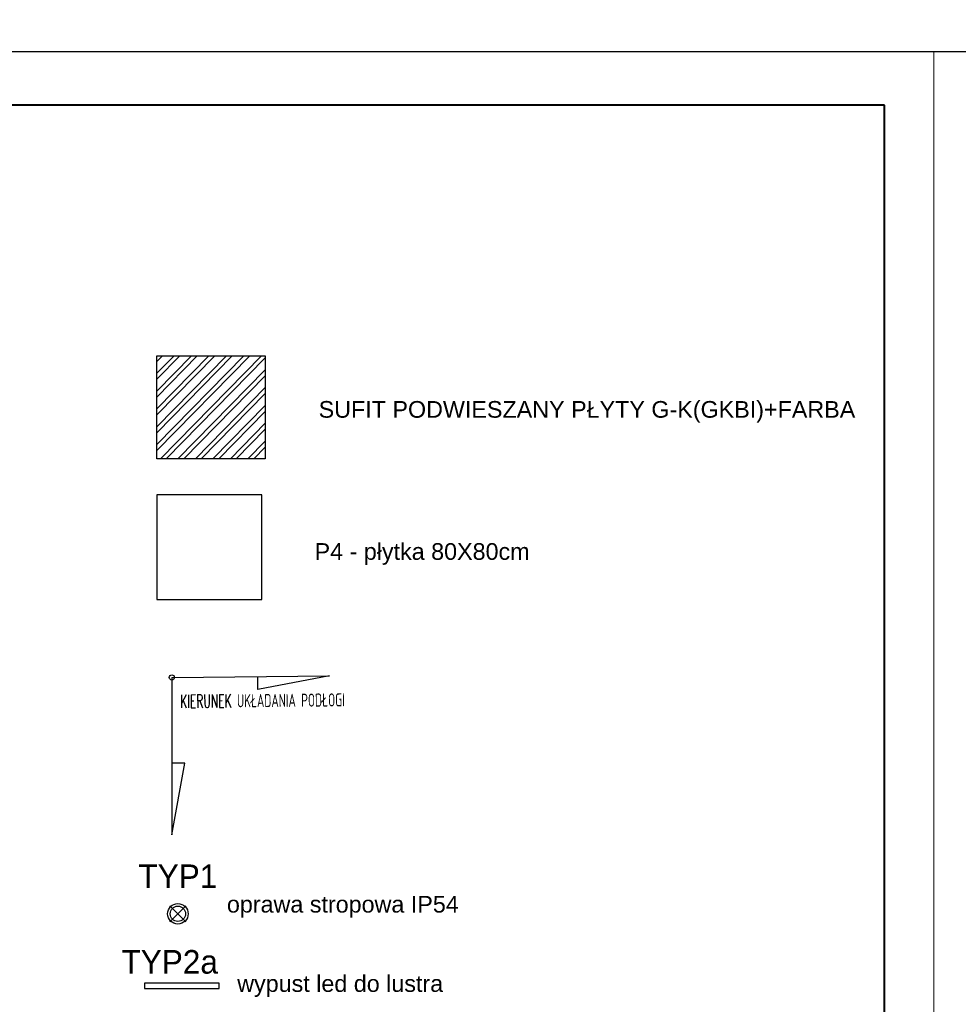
# Model space of a CAD drawing. Header units: centimetres. Extents: x -15121 to 30567, y -60641 to 0.
# Tile 168 of 256: x 7459 to 8175, y -25136 to -24384. Entities that reach past the tile are written whole.
import ezdxf

# ---------------------------------------------------------------- set-up
doc = ezdxf.new("R2010")
doc.units = ezdxf.units.CM
doc.header["$LTSCALE"] = 60
doc.layers.add('A Obramowanie', color=7, linetype='Continuous', lineweight=15, plot=False)
doc.layers.add('A Ramka', color=5, linetype='Continuous', lineweight=40)
doc.layers.add('A tabelka ogólna 25', color=7, linetype='Continuous', lineweight=20)
for name, color, linetype in [('AIKA lampy i wyłaczniki2', 150, 'Continuous'), ('AIKA lampy sanitariaty', 3, 'Continuous'), ('AIKA sufity podwieszane', 8, 'Continuous'), ('AIKA widokowe', 7, 'Continuous')]:
    doc.layers.add(name, color=color, linetype=linetype)
doc.styles.add('Annotative', font='arial.ttf')
doc.styles.add('RomanS', font='romans.shx')
doc.styles.add('TableTextStyle', font='txt')

msp = doc.modelspace()

# ---------------------------------------------------------------- hatches: boundary and pattern name
at = {"layer": 'AIKA sufity podwieszane', "transparency": 33554610}
h = msp.add_hatch(dxfattribs=at)
h.set_pattern_fill('ANSI32', color=8, angle=0.6)
h.set_pattern_definition([(45.6, (2655.1145, 869.464), (-6.8053523, 6.6642933), []), (45.6, (2659.604, 869.511), (-6.8053523, 6.6642933), [])])
h.paths.add_polyline_path([(7645.8149, -24719.2453), (7645.8149, -24640.6413), (7563.2346, -24640.6413), (7563.2346, -24719.2453)])

# ---------------------------------------------------------------- linework, layer by layer
at = {"layer": 'A Obramowanie', "transparency": 33554610}
for points in [[(8155.9272, -25975.0194), (5922.788, -25975.0194), (5922.788, -24408.9094), (8155.9272, -24408.9094)], [(10389.0664, -25975.0194), (8155.9272, -25975.0194), (8155.9272, -24408.9094), (10389.0664, -24408.9094)]]:
    msp.add_lwpolyline(points, close=True, dxfattribs=at)
at = {"layer": 'A Ramka', "transparency": 33554610}
msp.add_lwpolyline([(8118.3323, -24449.4644), (5960.3829, -24449.4644), (5960.3829, -25934.4644), (8118.3323, -25934.4644)], close=True, dxfattribs=at)
at = {"layer": 'AIKA lampy i wyłaczniki2'}
for p, q in [((7573.2081, -25060.436), (7585.3552, -25072.5831)), ((7585.3552, -25060.436), (7573.2081, -25072.5831))]:
    msp.add_line(p, q, dxfattribs=at)
for radius in [7.8449, 5.8413]:
    msp.add_circle((7579.2816, -25066.5096), radius, dxfattribs=at)
at = {"layer": 'AIKA lampy sanitariaty'}
msp.add_lwpolyline([(7553.7766, -25123.3941), (7610.7766, -25123.3941), (7610.7766, -25119.3941), (7553.7766, -25119.3941)], close=True, dxfattribs=at)
at = {"layer": 'AIKA sufity podwieszane', "color": 7, "transparency": 33554610}
msp.add_lwpolyline([(7563.2346, -24640.6413), (7645.8149, -24640.6413), (7645.8149, -24719.2453), (7563.2346, -24719.2453)], close=True, dxfattribs=at)
at = {"layer": 'AIKA widokowe', "color": 2}
for p, q in [((7640.2739, -24895.4785), (7640.1789, -24885.5275)), ((7694.8911, -24885.0048), (7640.2739, -24895.4785)), ((7574.7062, -25006.3627), (7584.6578, -24951.648)), ((7584.6578, -24951.648), (7574.7062, -24951.648))]:
    msp.add_line(p, q, dxfattribs=at)
msp.add_lwpolyline([(3689.6487, -23816.6307), (17422.067, -23816.6307), (17422.067, -24408.9094), (3689.6487, -24408.9094)], close=True, dxfattribs=at)
at = {"layer": 'AIKA widokowe', "color": 8}
msp.add_lwpolyline([(7563.2346, -24826.7017), (7643.2346, -24826.7017), (7643.2346, -24746.7017), (7563.2346, -24746.7017)], close=True, dxfattribs=at)
at = {"layer": 'AIKA widokowe', "color": 2}
for points in [[(7574.6868, -24886.1531), (7694.8911, -24885.0048)], [(7574.7062, -24886.153), (7574.7062, -25006.3627)]]:
    msp.add_lwpolyline(points, dxfattribs=at)
msp.add_circle((7574.6965, -24886.153), 2, dxfattribs=at)
msp.add_circle((7574.6965, -24886.153), 2, dxfattribs=at)

# ---------------------------------------------------------------- texts
at = {"layer": 'A tabelka ogólna 25', "transparency": 33554610, "char_height": 12.727273, "attachment_point": 1, "style": 'Annotative'}
for s, insert in [('{\\C7;\\P\\P\\fArial|b0|i0|c238|p34;SUFIT PODWIESZANY PŁYTY G-K(GKBI)+FARBA}', (7686.6908, -24632.8164)), ('{\\C7;\\P\\PP4 - płytka 80X80cm }', (7683.5971, -24741.254))]:
    msp.add_mtext(s, dxfattribs=dict(at, insert=insert))
at = {"layer": 'A tabelka ogólna 25', "transparency": 33554610, "char_height": 12.727273, "width": 285.521666, "attachment_point": 1, "style": 'Annotative'}
for s, insert in [('{\\C7;\\P\\P  oprawa stropowa IP54}', (7606.8177, -25010.4061)), ('{\\C7;\\P\\P  wypust led do lustra}', (7614.6862, -25070.9359))]:
    msp.add_mtext(s, dxfattribs=dict(at, insert=insert))
at = {"layer": 'AIKA lampy sanitariaty', "style": 'TableTextStyle'}
for s, p in [('TYP1', (7549.1829, -25046.8577)), ('TYP2a', (7536.2574, -25112.1623))]:
    msp.add_text(s, height=18, dxfattribs=at).set_placement(p)
at = {"layer": 'AIKA widokowe', "color": 2, "insert": (7580.9258, -24899.4085), "char_height": 10, "width": 237.48282, "attachment_point": 1, "rotation": 0.5473205, "style": 'RomanS'}
msp.add_mtext('{\\W0.6;KIERUNEK UKŁADANIA PODŁOGI}', dxfattribs=at)

doc.saveas('drawing.dxf')
